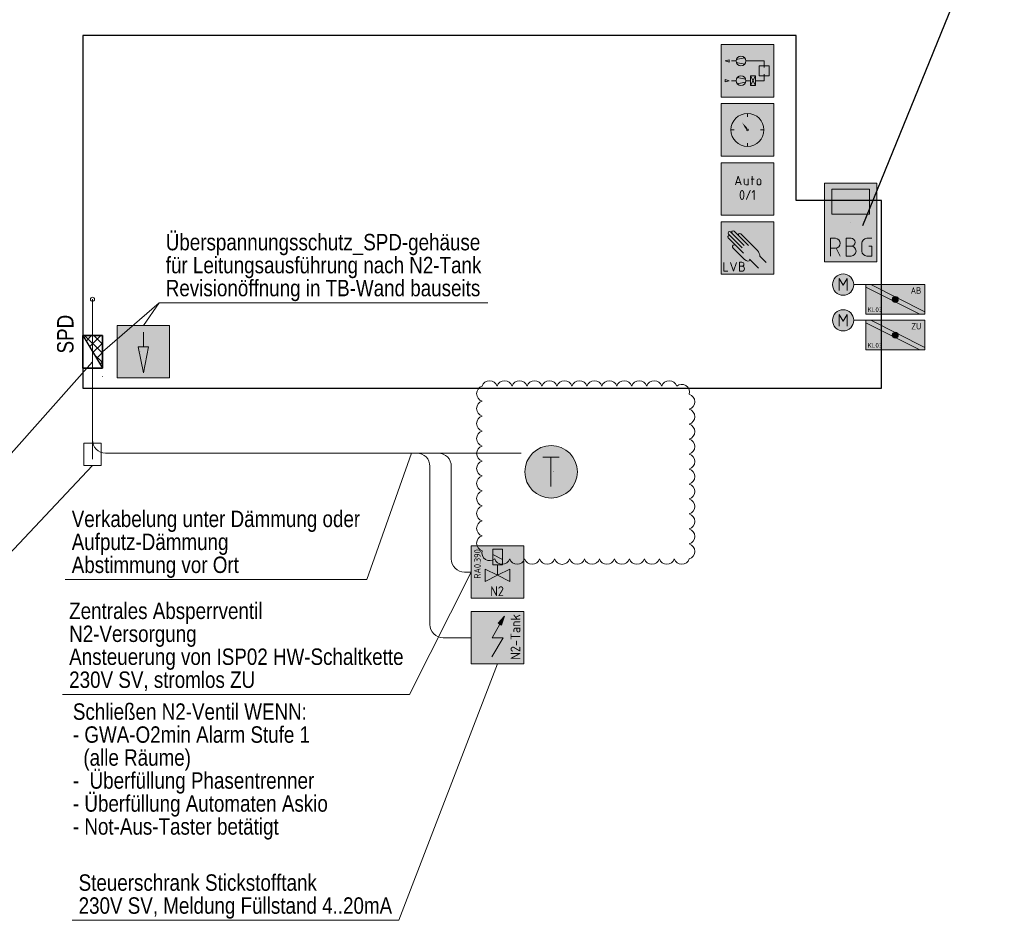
# Model space of a CAD drawing. Header units: metres. Extents: x -13.5 to 10.8, y -3.9 to 32.8.
# Tile 2 of 7: x -2.3 to 5.2, y -3.9 to 2.9. Entities that reach past the tile are written whole.
import ezdxf
from ezdxf.enums import TextEntityAlignment as Align

# ---------------------------------------------------------------- set-up
doc = ezdxf.new("R2010")
doc.units = ezdxf.units.M
doc.header["$MEASUREMENT"] = 0
doc.linetypes.add('DGN Style 5', pattern=[0.010741, 0.004603, -0.006138])
doc.layers.add('INTERN_Bemerkung', color=6, linetype='Continuous', lineweight=30, plot=False)
for name, color, linetype, lineweight in [('TRI_CONNPTS', 7, 'Continuous', 0), ('TRI_H3D', 7, 'Continuous', 0), ('ZWP_480_DPL_04', 5, 'Continuous', 0), ('ZWP_480_SYM_E0', 7, 'Continuous', 0), ('ZWP_480_SYM_E0_2D', 7, 'Continuous', 0), ('ZWP_480_SYM_E0_3D', 7, 'Continuous', 0), ('ZWP_480_SYM_SCHWARZ', 7, 'Continuous', 13), ('ZWP_480_SYM_SCHWARZ_2D', 7, 'Continuous', 0), ('ZWP_480_TEXT_1_50_TOP', 7, 'Continuous', 0), ('ZWP_EX_DIESELLEITUNG_NEA', 7, 'Continuous', 0)]:
    doc.layers.add(name, color=color, linetype=linetype, lineweight=lineweight)
doc.layers.add('ZWP_480_Wirbereich_3', color=54, linetype='Continuous', lineweight=30, transparency=0.6)
doc.layers.get('TRI_CONNPTS').off()
doc.layers.get('TRI_H3D').off()
doc.styles.add('ISOCP', font='isocp.shx')
doc.styles.add('Style-isocp', font='isocp.shx')
doc.styles.add('ZWP_1 50', font='ARIALN.TTF', dxfattribs={"height": 0.125})

# ---------------------------------------------------------------- blocks, each defined once
blk = doc.blocks.new('*U22')
at = {"color": 5, "linetype": 'Continuous', "lineweight": 13}
for p, q in [((0, -0.0075), (-0.0375, -0.0075)), ((0.0075, -0.0075), (0.0375, -0.0675))]:
    blk.add_line(p, q, dxfattribs=at)
at = {"color": 5, "linetype": 'Continuous', "lineweight": 13, "flags": 128}
blk.add_lwpolyline([(-0.0375, -0.0675), (-0.0375, 0.0675), (0, 0.0675)], dxfattribs=at)
at = {"color": 5, "linetype": 'Continuous', "lineweight": 13, "extrusion": (0, 0, -1)}
blk.add_arc((0, 0.03), 0.0375, 90, 270, dxfattribs=at)
blk = doc.blocks.new('*U23')
at = {"color": 5, "linetype": 'Continuous', "lineweight": 13}
for p, q in [((0, 0.0075), (-0.0375, 0.0075)), ((-0.0375, -0.0675), (0, -0.0675))]:
    blk.add_line(p, q, dxfattribs=at)
at = {"color": 5, "linetype": 'Continuous', "lineweight": 13, "flags": 128}
blk.add_lwpolyline([(0, 0.0675), (-0.0375, 0.0675), (-0.0375, -0.0675)], dxfattribs=at)
at = {"color": 5, "linetype": 'Continuous', "lineweight": 13}
for centre, radius in [((0, 0.0375), 0.03), ((0, -0.03), 0.0375)]:
    blk.add_arc(centre, radius, 270, 90, dxfattribs=at)
blk = doc.blocks.new('*U24')
at = {"color": 5, "linetype": 'Continuous', "lineweight": 13}
for p, q in [((-0.0375, -0.03), (-0.0375, 0.03)), ((0, 0.0675), (0.0375, 0.0675))]:
    blk.add_line(p, q, dxfattribs=at)
at = {"color": 5, "linetype": 'Continuous', "lineweight": 13, "flags": 128}
blk.add_lwpolyline([(0.015, 0.0075), (0.0375, 0.0075), (0.0375, -0.0675), (0, -0.0675)], dxfattribs=at)
at = {"color": 5, "linetype": 'Continuous', "lineweight": 13, "extrusion": (0, 0, -1)}
for centre, start, end in [((0, 0.03), 0, 90), ((0, -0.03), 270, 0)]:
    blk.add_arc(centre, 0.0375, start, end, dxfattribs=at)
blk = doc.blocks.new('ZWP_480_Raumbediegerät_mit_Display_1')
at = {"color": 5, "lineweight": 13, "flags": 128}
blk.add_lwpolyline([(-0.2, 0.3), (0.2, 0.3), (0.2, -0.3), (-0.2, -0.3)], close=True, dxfattribs=at)
at = {"color": 254, "lineweight": 13, "extrusion": (0, 0, -1)}
blk.add_solid([(0.2, 0.3), (-0.2, 0.3), (0.2, -0.3), (-0.2, -0.3)], dxfattribs=at)
at = {"color": 5, "lineweight": 13}
blk.add_3dface([(-0.1436, 0.2536), (0.1436, 0.2536), (0.1436, 0.0636), (-0.1436, 0.0636)], dxfattribs=at)
at = {"color": 5, "linetype": 'Continuous', "lineweight": 13}
for name, p in [('*U22', (-0.117, -0.1872)), ('*U23', (0.003, -0.1872)), ('*U24', (0.123, -0.1872))]:
    blk.add_blockref(name, p, dxfattribs=at)
blk = doc.blocks.new('ZWP_480_Raumbediegerät_mit_Display')
at = {"color": 52, "linetype": 'DGN Style 5', "lineweight": 0}
blk.add_line((0, 0.001), (0, 0.0013), dxfattribs=at)
at = {"color": 212, "linetype": 'DGN Style 5', "lineweight": 0}
blk.add_line((0, 0, 0.001), (0, 0.0004, 0.001), dxfattribs=at)
at = {"color": 12, "linetype": 'DGN Style 5', "lineweight": 0}
blk.add_line((0, 0), (0, 0.0002), dxfattribs=at)
at = {"color": 92, "linetype": 'DGN Style 5', "lineweight": 0}
blk.add_line((0.001, 0), (0.001, 0.0001), dxfattribs=at)
at = {"color": 32, "linetype": 'DGN Style 5', "lineweight": 0}
blk.add_line((0.2, 0), (0.2, 0.0005), dxfattribs=at)
at = {"color": 5, "lineweight": 13}
blk.add_blockref('ZWP_480_Raumbediegerät_mit_Display_1', (0, 0), dxfattribs=at)
blk = doc.blocks.new('ZWP_480_Ventil_magnetisch_1')
at = {"color": 250, "linetype": 'Continuous', "lineweight": 13}
for p, q in [((-0.0369, 0.0573), (-0.0369, 0.1773)), ((0.0369, 0.1773), (-0.0369, 0.1773)), ((0.0369, 0.0573), (0.0369, 0.1773)), ((-0.0369, 0.1357), (0.0369, 0.0988)), ((0.0369, 0.0573), (-0.0369, 0.0573))]:
    blk.add_line(p, q, dxfattribs=at)
at = {"color": 250, "lineweight": 13}
for p, q in [((-0.0938, 0.0242), (0, -0.0227)), ((-0.0938, -0.0696), (-0.0938, 0.0242)), ((0, 0.0573), (0, -0.0227)), ((0.0938, 0.0242), (0, -0.0227)), ((0.0938, -0.0696), (0.0938, 0.0242)), ((0, -0.0227), (-0.0938, -0.0696)), ((0, -0.0227), (0.0938, -0.0696))]:
    blk.add_line(p, q, dxfattribs=at)
at = {"color": 250, "lineweight": 13, "flags": 128}
blk.add_lwpolyline([(-0.2, 0.2022), (0.2, 0.2022), (0.2, -0.1978), (-0.2, -0.1978)], close=True, dxfattribs=at)
at = {"color": 254, "lineweight": 13, "extrusion": (0, 0, -1)}
blk.add_solid([(0.2, 0.2022), (-0.2, 0.2022), (0.2, -0.1978), (-0.2, -0.1978)], dxfattribs=at)
at = {"insert": (-0.1786, 0.1762), "char_height": 0.18, "attachment_point": 3, "rotation": 90, "style": 'ISOCP'}
blk.add_mtext('\\H0.277778x;RA0.390', dxfattribs=at)
at = {"insert": (-0.0037, -0.1434), "char_height": 0.15, "attachment_point": 5, "style": 'ISOCP'}
blk.add_mtext('\\H0.5x;N2', dxfattribs=at)
blk = doc.blocks.new('ZWP_480_Ventil_magnetisch')
at = {"layer": 'ZWP_480_SYM_SCHWARZ_2D', "color": 250, "lineweight": 13}
blk.add_blockref('ZWP_480_Ventil_magnetisch_1', (0, 0), dxfattribs=at)
blk = doc.blocks.new('_T3D___6')
at = {"layer": 'ZWP_480_TEXT_1_50_TOP', "linetype": 'Continuous'}
for p, q in [((0.654, -3.9188, 3.9739), (1.4065, -1.9656, 3.9739)), ((-1.8345, -3.9188, 3.9739), (0.654, -3.9188, 3.9739))]:
    blk.add_line(p, q, dxfattribs=at)
at = {"layer": 'ZWP_480_TEXT_1_50_TOP', "linetype": 'Continuous', "style": 'ZWP_1 50'}
for s, p in [('Steuerschrank Stickstofftank', (-1.7845, -3.5688, 3.9739)), ('230V SV, Meldung Füllstand 4..20mA', (-1.7845, -3.7438, 3.9739))]:
    blk.add_text(s, height=0.125, dxfattribs=at).set_placement(p, align=Align.TOP_LEFT)
blk = doc.blocks.new('_T3D___7')
at = {"layer": 'ZWP_480_TEXT_1_50_TOP', "linetype": 'Continuous'}
for p, q in [((0.7133, -2.2087, 4.01), (1.1851, -1.2761, 4.01)), ((-1.9278, -2.2087, 4.01), (0.7133, -2.2087, 4.01))]:
    blk.add_line(p, q, dxfattribs=at)
at = {"layer": 'ZWP_480_TEXT_1_50_TOP', "linetype": 'Continuous', "style": 'ZWP_1 50'}
for s, p in [('Zentrales Absperrventil', (-1.8778, -1.5087, 4.01)), ('N2-Versorgung', (-1.8778, -1.6837, 4.01)), ('Ansteuerung von ISP02 HW-Schaltkette', (-1.8778, -1.8587, 4.01)), ('230V SV, stromlos ZU', (-1.8778, -2.0337, 4.01))]:
    blk.add_text(s, height=0.125, dxfattribs=at).set_placement(p, align=Align.TOP_LEFT)
blk = doc.blocks.new('*U32')
at = {"color": 5, "linetype": 'Continuous', "lineweight": 13}
for p, q in [((-0.0625, 0.1125), (0.0625, 0.1125)), ((0, -0.1125), (0, 0.1125))]:
    blk.add_line(p, q, dxfattribs=at)
blk = doc.blocks.new('ZWP_480_Fuehler_Temp_1')
at = {"lineweight": 13}
h = blk.add_hatch(color=254, dxfattribs=at)
edge = h.paths.add_edge_path()
edge.add_arc((-0.016, 0), 0.2, 0, 360)
at = {"color": 5, "lineweight": 13}
blk.add_circle((-0.016, 0), 0.2, dxfattribs=at)
at = {"color": 5, "linetype": 'Continuous', "lineweight": 13}
blk.add_blockref('*U32', (-0.017, -0.0005), dxfattribs=at)
blk = doc.blocks.new('ZWP_480_Fuehler_Temp')
at = {"color": 52, "linetype": 'DGN Style 5', "lineweight": 0}
blk.add_line((0, 0.001), (0, 0.0013), dxfattribs=at)
at = {"color": 212, "linetype": 'DGN Style 5', "lineweight": 0}
blk.add_line((0, 0, 0.001), (0, 0.0004, 0.001), dxfattribs=at)
at = {"color": 12, "linetype": 'DGN Style 5', "lineweight": 0}
blk.add_line((0, 0), (0, 0.0002), dxfattribs=at)
at = {"color": 92, "linetype": 'DGN Style 5', "lineweight": 0}
blk.add_line((0.001, 0), (0.001, 0.0001), dxfattribs=at)
at = {"color": 32, "linetype": 'DGN Style 5', "lineweight": 0}
blk.add_line((0.184, 0), (0.184, 0.0005), dxfattribs=at)
at = {"color": 5, "lineweight": 13}
blk.add_blockref('ZWP_480_Fuehler_Temp_1', (0, 0), dxfattribs=at)
blk = doc.blocks.new('ZWP_480_Gehaeuse_Überspannungsableiter_1')
at = {"lineweight": 13, "extrusion": (0, 0, -1)}
blk.add_hatch(color=5, dxfattribs=at).paths.add_polyline_path([(-0.0198, -0.1626), (-0.0598, 0.0374), (-0.0198, 0.0374), (0.0202, 0.0374)])
at = {"color": 5, "lineweight": 13}
blk.add_line((0.0198, 0.1473), (0.0198, 0.0374), dxfattribs=at)
at = {"color": 5, "lineweight": 13, "flags": 128}
for points in [[(-0.1802, 0.2), (0.2198, 0.2), (0.2198, -0.2), (-0.1802, -0.2)], [(0.0198, 0.0374), (0.0598, 0.0374), (0.0198, -0.1626), (-0.0202, 0.0374)]]:
    blk.add_lwpolyline(points, close=True, dxfattribs=at)
at = {"color": 254, "lineweight": 13, "extrusion": (0, 0, -1)}
blk.add_solid([(0.1802, 0.2), (-0.2198, 0.2), (0.1802, -0.2), (-0.2198, -0.2)], dxfattribs=at)
blk = doc.blocks.new('ZWP_480_Gehaeuse_Überspannungsableiter')
at = {"layer": 'ZWP_EX_DIESELLEITUNG_NEA', "color": 52, "linetype": 'DGN Style 5', "lineweight": 0}
blk.add_line((0, 0.001), (0, 0.0013), dxfattribs=at)
at = {"layer": 'ZWP_EX_DIESELLEITUNG_NEA', "color": 212, "linetype": 'DGN Style 5', "lineweight": 0}
blk.add_line((0, 0, 0.001), (0, 0.0004, 0.001), dxfattribs=at)
at = {"layer": 'ZWP_EX_DIESELLEITUNG_NEA', "color": 12, "linetype": 'DGN Style 5', "lineweight": 0}
blk.add_line((0, 0), (0, 0.0002), dxfattribs=at)
at = {"layer": 'ZWP_EX_DIESELLEITUNG_NEA', "color": 92, "linetype": 'DGN Style 5', "lineweight": 0}
blk.add_line((0.001, 0), (0.001, 0.0001), dxfattribs=at)
at = {"layer": 'ZWP_EX_DIESELLEITUNG_NEA', "color": 32, "linetype": 'DGN Style 5', "lineweight": 0}
blk.add_line((0.2199, 0), (0.2199, 0.0005), dxfattribs=at)
at = {"layer": 'ZWP_480_SYM_E0', "color": 5, "lineweight": 13}
blk.add_blockref('ZWP_480_Gehaeuse_Überspannungsableiter_1', (0, 0), dxfattribs=at)
blk = doc.blocks.new('_$VT$_')
at = {"color": 253, "linetype": 'DGN Style 5', "lineweight": 0}
blk.add_line((-0.0008, 0.075, 0.2), (-0.0008, 0.0757, 0.2), dxfattribs=at)
at = {"color": 136, "linetype": 'Continuous', "lineweight": 30}
for p, q in [((0.1137, 0, 0.2), (0.25, 0.1363, 0.2)), ((0.1632, 0.0979, 0.2), (0.25, 0.0111, 0.2)), ((0.2074, 0.1244, 0.2), (0.25, 0.0818, 0.2)), ((0.0306, 0.0184, 0.2), (0.0489, 0, 0.2)), ((0.043, 0, 0.2), (0.1075, 0.0645, 0.2)), ((0.0748, 0.0449, 0.2), (0.1197, 0, 0.2)), ((0.119, 0.0714, 0.2), (0.1904, 0, 0.2)), ((0.1844, 0, 0.2), (0.25, 0.0656, 0.2))]:
    blk.add_line(p, q, dxfattribs=at)
at = {"color": 34, "linetype": 'DGN Style 5', "lineweight": 0}
blk.add_line((-0.0633, 0), (-0.0633, 0.0011), dxfattribs=at)
at = {"color": 12, "linetype": 'DGN Style 5', "lineweight": 0}
blk.add_line((-0.0633, 0), (-0.0633, 0.0002), dxfattribs=at)
at = {"color": 32, "linetype": 'DGN Style 5', "lineweight": 0}
blk.add_line((0.1867, 0), (0.1867, 0.0005), dxfattribs=at)
at = {"color": 136, "linetype": 'Continuous', "lineweight": 30}
for points in [[(0, 0.15), (0.25, 0.15), (0.25, 0.15, 0.2), (0, 0.15, 0.2)], [(0, 0), (0, 0.15), (0, 0.15, 0.2), (0, 0, 0.2)], [(0, 0, 0.2), (0.25, 0, 0.2), (0.25, 0.15, 0.2)], [(0, 0), (0.25, 0), (0.25, 0.15), (0, 0.15)], [(0.25, 0), (0.25, 0.15), (0.25, 0.15, 0.2), (0.25, 0, 0.2)], [(0, 0), (0.25, 0), (0.25, 0, 0.2), (0, 0, 0.2)]]:
    blk.add_3dface(points, dxfattribs=at)
at = {"color": 7, "lineweight": 0, "style": 'ZWP_1 50'}
blk.add_text('SPD', height=0.125, dxfattribs=at).set_placement((0.1125, 0.3449, 0.181), align=Align.TOP_LEFT)
blk = doc.blocks.new('_T3D___8')
at = {"layer": 'ZWP_480_TEXT_1_50_TOP', "linetype": 'Continuous'}
for p, q in [((-2.4212, -1.0437), (-1.1707, 0.3632)), ((-4.82, -1.0437), (-2.4212, -1.0437))]:
    blk.add_line(p, q, dxfattribs=at)
at = {"layer": 'ZWP_480_TEXT_1_50_TOP', "linetype": 'Continuous', "style": 'ZWP_1 50'}
for s, p in [('Gebäudeleitungsausführung aus U1', (-4.77, -0.3437)), ('über SPD-Gehäuse, nach oben ', (-4.77, -0.5187)), ('Anschluss an Leitungsausführungen', (-4.77, -0.6937)), ('nach N2-Tank', (-4.77, -0.8687))]:
    blk.add_text(s, height=0.125, dxfattribs=at).set_placement(p, align=Align.TOP_LEFT)
blk = doc.blocks.new('_T3D___9')
at = {"layer": 'ZWP_480_TEXT_1_50_TOP', "linetype": 'Continuous'}
for p, q in [((1.1006, -0.35), (2.3747, 1.0044)), ((-0.05, -0.35), (1.1006, -0.35))]:
    blk.add_line(p, q, dxfattribs=at)
at = {"layer": 'ZWP_480_TEXT_1_50_TOP', "linetype": 'Continuous', "style": 'ZWP_1 50'}
for s, p in [('CEE-Steckdose ', (0, 0)), ('ELT', (0, -0.175))]:
    blk.add_text(s, height=0.125, dxfattribs=at).set_placement(p, align=Align.TOP_LEFT)
blk = doc.blocks.new('_T3D___12')
at = {"layer": 'ZWP_480_TEXT_1_50_TOP', "linetype": 'Continuous'}
for q in [(-1.3126, 0.6033, 4.0136), (1.3115, 0.7749, 4.0136)]:
    blk.add_line((-1.1922, 0.7749, 4.0136), q, dxfattribs=at)
at = {"layer": 'ZWP_480_TEXT_1_50_TOP', "linetype": 'Continuous', "style": 'ZWP_1 50'}
for s, p in [('Überspannungsschutz_SPD-gehäuse', (-1.1422, 1.2999, 4.0136)), ('für Leitungsausführung nach N2-Tank', (-1.1422, 1.1249, 4.0136)), ('Revisionöffnung in TB-Wand bauseits', (-1.1422, 0.9499, 4.0136))]:
    blk.add_text(s, height=0.125, dxfattribs=at).set_placement(p, align=Align.TOP_LEFT)
blk = doc.blocks.new('ZWP_480_Autarke_Anlage_1')
at = {"lineweight": 13, "extrusion": (0, 0, -1)}
blk.add_hatch(color=256, dxfattribs=at).paths.add_polyline_path([(-0.0294, -0.1046), (-0.0524, -0.0355), (-0.0046, -0.0904), (-0.017, -0.0975)])
at = {"lineweight": 13}
for p, q in [((-0.0417, -0.2), (0.017, -0.0975)), ((-0.0424, -0.347), (0.0417, -0.2)), ((-0.0417, -0.2), (0.0417, -0.2))]:
    blk.add_line(p, q, dxfattribs=at)
at = {"lineweight": 13, "flags": 128}
for points in [[(-0.2, -0.4), (-0.2, 0), (0.2, 0), (0.2, -0.4)], [(0.0046, -0.0904), (0.0524, -0.0355), (0.0294, -0.1046), (0.017, -0.0975)]]:
    blk.add_lwpolyline(points, close=True, dxfattribs=at)
at = {"color": 254, "lineweight": 13}
blk.add_solid([(-0.2, -0.4), (-0.2, 0), (0.2, -0.4), (0.2, 0)], dxfattribs=at)
at = {"insert": (0.1365, -0.1944), "char_height": 0.15, "attachment_point": 5, "rotation": 90, "style": 'ISOCP'}
blk.add_mtext('\\H0.5x;N2-Tank', dxfattribs=at)
blk = doc.blocks.new('_T3D___13')
at = {"layer": 'ZWP_480_TEXT_1_50_TOP', "linetype": 'Continuous'}
for p, q in [((2.249, -0.525), (2.5887, 0.438)), ((-0.05, -0.525), (2.249, -0.525))]:
    blk.add_line(p, q, dxfattribs=at)
at = {"layer": 'ZWP_480_TEXT_1_50_TOP', "linetype": 'Continuous', "style": 'ZWP_1 50'}
for s, p in [('Verkabelung unter Dämmung oder', (0, 0)), ('Aufputz-Dämmung', (0, -0.175)), ('Abstimmung vor Ort', (0, -0.35))]:
    blk.add_text(s, height=0.125, dxfattribs=at).set_placement(p, align=Align.TOP_LEFT)
blk = doc.blocks.new('ZWP_480_Anlsch_Anlagenbild_kl_1')
at = {"color": 250, "lineweight": 13}
for p, q in [((0.163, 0.275), (0.1279, 0.275)), ((0.163, 0.275), (0.1279, 0.275)), ((0.1651, 0.2873), (0.2297, 0.2986)), ((0.1651, 0.2627), (0.2297, 0.2514)), ((0.238, 0.275), (0.3775, 0.275)), ((0.3775, 0.2262), (0.3775, 0.275)), ((0.3105, 0.1625), (0.273, 0.0875)), ((0.273, 0.1625), (0.3105, 0.0875)), ((0.3775, 0.125), (0.3775, 0.1738)), ((0.163, 0.125), (0.1279, 0.125)), ((0.2359, 0.1373), (0.1713, 0.1486)), ((0.2359, 0.1127), (0.1713, 0.1014)), ((0.238, 0.125), (0.273, 0.125)), ((0.3775, 0.125), (0.3105, 0.125))]:
    blk.add_line(p, q, dxfattribs=at)
at = {"color": 250, "lineweight": 13, "flags": 128}
blk.add_lwpolyline([(0.05, 0.4), (0.45, 0.4), (0.45, 0), (0.05, 0)], close=True, dxfattribs=at)
at = {"color": 250, "lineweight": 13}
for centre in [(0.2005, 0.275), (0.2005, 0.125)]:
    blk.add_circle(centre, 0.0375, dxfattribs=at)
at = {"color": 254, "lineweight": 13, "extrusion": (0, 0, -1)}
blk.add_solid([(-0.05, 0.4), (-0.45, 0.4), (-0.05, 0), (-0.45, 0)], dxfattribs=at)
at = {"color": 250, "lineweight": 13}
for points in [[(0.1115, 0.2844), (0.0805, 0.275), (0.1115, 0.2656)], [(0.34, 0.2375), (0.415, 0.2375), (0.415, 0.1625), (0.34, 0.1625)], [(0.273, 0.1625), (0.3105, 0.1625), (0.3105, 0.0875), (0.273, 0.0875)], [(0.0805, 0.1344), (0.1115, 0.125), (0.0805, 0.1156)]]:
    blk.add_3dface(points, dxfattribs=at)
blk = doc.blocks.new('ZWP_480_Anlsch_Anlagenbild_kl')
at = {"layer": 'ZWP_480_SYM_SCHWARZ', "color": 250, "lineweight": 13}
blk.add_blockref('ZWP_480_Anlsch_Anlagenbild_kl_1', (0, 0), dxfattribs=at)
blk = doc.blocks.new('ZWP_480_Anlsch_Zeitschaltprogramm_kl_1')
at = {"color": 250, "lineweight": 13}
for p, q in [((0.25, 0.3257), (0.25, 0.2999)), ((0.1501, 0.2), (0.1243, 0.2)), ((0.3757, 0.2), (0.3499, 0.2)), ((0.25, 0.1001), (0.25, 0.0743))]:
    blk.add_line(p, q, dxfattribs=at)
at = {"color": 250, "lineweight": 13, "flags": 128}
blk.add_lwpolyline([(0.05, 0.4), (0.45, 0.4), (0.45, 0), (0.05, 0)], close=True, dxfattribs=at)
at = {"color": 250, "lineweight": 13}
for radius in [0.1257, 0.00655]:
    blk.add_circle((0.25, 0.2), radius, dxfattribs=at)
at = {"color": 254, "lineweight": 13, "extrusion": (0, 0, -1)}
blk.add_solid([(-0.05, 0.4), (-0.45, 0.4), (-0.05, 0), (-0.45, 0)], dxfattribs=at)
at = {"color": 7, "lineweight": 13}
blk.add_solid([(0.25, 0.2), (0.2439, 0.221), (0.2324, 0.2129), (0.2111, 0.2554)], dxfattribs=at)
at = {"color": 7, "lineweight": 13, "extrusion": (0, 0, -1)}
blk.add_solid([(-0.25, 0.2), (-0.2558, 0.2211), (-0.2674, 0.2132), (-0.314, 0.2941)], dxfattribs=at)
blk = doc.blocks.new('ZWP_480_Anlsch_Zeitschaltprogramm_kl')
at = {"layer": 'ZWP_480_SYM_SCHWARZ', "color": 250, "lineweight": 13}
blk.add_blockref('ZWP_480_Anlsch_Zeitschaltprogramm_kl_1', (0, 0), dxfattribs=at)
blk = doc.blocks.new('*U72')
at = {"color": 250, "lineweight": 13}
blk.add_line((0.032, -0.03), (-0.032, -0.03), dxfattribs=at)
at = {"color": 250, "lineweight": 13, "flags": 128}
blk.add_lwpolyline([(-0.045, -0.068), (0, 0.067), (0.045, -0.068)], dxfattribs=at)
blk = doc.blocks.new('*U73')
at = {"color": 250, "lineweight": 13}
blk.add_line((-0.03, 0.045), (-0.03, -0.019), dxfattribs=at)
at = {"color": 250, "lineweight": 13, "flags": 128}
blk.add_lwpolyline([(-0.004, -0.045), (0.03, -0.045), (0.03, 0.045)], dxfattribs=at)
at = {"color": 250, "lineweight": 13}
blk.add_arc((-0.004, -0.019), 0.0262, 180, 270, dxfattribs=at)
blk = doc.blocks.new('*U74')
at = {"color": 250, "lineweight": 13}
for p, q in [((-0.023, 0.022), (0.022, 0.022)), ((-0.008, -0.068), (-0.008, 0.067))]:
    blk.add_line(p, q, dxfattribs=at)
blk = doc.blocks.new('*U75')
at = {"color": 250, "lineweight": 13}
for p, q in [((-0.03, -0.015), (-0.03, 0.015)), ((0.03, 0.015), (0.03, -0.015))]:
    blk.add_line(p, q, dxfattribs=at)
at = {"color": 250, "lineweight": 13, "extrusion": (0, 0, -1)}
for centre, start, end in [((0, 0.015), 0, 180), ((0, -0.015), 180, 0)]:
    blk.add_arc(centre, 0.03, start, end, dxfattribs=at)
blk = doc.blocks.new('ZWP_480_Anlsch_Anlagenschalter_kl_1')
at = {"color": 250, "lineweight": 13, "flags": 128}
blk.add_lwpolyline([(0.05, 0.4), (0.45, 0.4), (0.45, 0), (0.05, 0)], close=True, dxfattribs=at)
at = {"color": 254, "lineweight": 13, "extrusion": (0, 0, -1)}
blk.add_solid([(-0.05, 0.4), (-0.45, 0.4), (-0.05, 0), (-0.45, 0)], dxfattribs=at)
at = {"color": 250, "lineweight": 13, "xscale": 0.5, "yscale": 0.5}
for name, p in [('*U72', (0.1806, 0.265)), ('*U73', (0.2406, 0.2537)), ('*U74', (0.2894, 0.265)), ('*U75', (0.3381, 0.2537))]:
    blk.add_blockref(name, p, dxfattribs=at)
at = {"style": 'Style-isocp'}
blk.add_text('0/1', height=0.075, dxfattribs=at).set_placement((0.25, 0.1919), align=Align.TOP_CENTER)
blk = doc.blocks.new('ZWP_480_Anlsch_Anlagenschalter_kl')
at = {"layer": 'ZWP_480_SYM_SCHWARZ_2D', "color": 250, "lineweight": 13}
blk.add_blockref('ZWP_480_Anlsch_Anlagenschalter_kl_1', (0, 0), dxfattribs=at)
blk = doc.blocks.new('*U69')
at = {"color": 250, "linetype": 'Continuous', "lineweight": 13}
for p, q in [((0, 0.008), (-0.038, 0.008)), ((-0.038, -0.067), (0, -0.067))]:
    blk.add_line(p, q, dxfattribs=at)
at = {"color": 250, "linetype": 'Continuous', "lineweight": 13, "flags": 128}
blk.add_lwpolyline([(0, 0.068), (-0.038, 0.068), (-0.038, -0.067)], dxfattribs=at)
at = {"color": 250, "linetype": 'Continuous', "lineweight": 13}
for centre, radius in [((0, 0.038), 0.03), ((0, -0.03), 0.0375)]:
    blk.add_arc(centre, radius, 270, 90, dxfattribs=at)
blk = doc.blocks.new('ZWP_480_Anlsch_Handeingriff_LVB_kl_1')
at = {"color": 250, "lineweight": 13}
for p, q in [((0.21, 0.2027), (0.1061, 0.3066)), ((0.2246, 0.2199), (0.122, 0.3225)), ((0.2573, 0.219), (0.1482, 0.3281)), ((0.326, 0.182), (0.1996, 0.3084)), ((0.219, 0.162), (0.1043, 0.2766)), ((0.2288, 0.1118), (0.1395, 0.2011)), ((0.3351, 0.0471), (0.2663, 0.1158)), ((0.3927, 0.0908), (0.3454, 0.1381))]:
    blk.add_line(p, q, dxfattribs=at)
at = {"color": 250, "lineweight": 13, "flags": 128}
blk.add_lwpolyline([(0.05, 0.4), (0.45, 0.4), (0.45, 0), (0.05, 0)], close=True, dxfattribs=at)
at = {"color": 250, "linetype": 'Continuous', "lineweight": 13, "flags": 128}
for points in [[(0.0695, 0.0911), (0.0695, 0.0236), (0.0995, 0.0236)], [(0.122, 0.0911), (0.1445, 0.0236), (0.167, 0.0911)]]:
    blk.add_lwpolyline(points, dxfattribs=at)
at = {"color": 250, "lineweight": 13}
for centre, radius, start, end in [((0.114, 0.3146), 0.0112, 45, 225), ((0.1403, 0.3201), 0.0112, 45, 225), ((0.1917, 0.3005), 0.0112, 45, 225), ((0.1122, 0.2846), 0.0112, 39.18845, 225), ((0.1506, 0.2102), 0.0143, 39.37732, 225), ((0.2555, 0.1385), 0.0378, 225, 302.19884)]:
    blk.add_arc(centre, radius, start, end, dxfattribs=at)
blk.add_ellipse((0.3181, 0.1641), major_axis=(0.0237, -0.04), ratio=0.353513, start_param=0.67387, end_param=1.817169, dxfattribs=at)
at = {"color": 254, "lineweight": 13, "extrusion": (0, 0, -1)}
blk.add_solid([(-0.05, 0.4), (-0.45, 0.4), (-0.05, 0), (-0.45, 0)], dxfattribs=at)
at = {"color": 250, "linetype": 'Continuous', "lineweight": 13, "xscale": 0.5, "yscale": 0.5}
blk.add_blockref('*U69', (0.2082, 0.0574), dxfattribs=at)
blk = doc.blocks.new('ZWP_480_Anlsch_Handeingriff_LVB_kl')
at = {"layer": 'ZWP_480_SYM_SCHWARZ', "color": 250, "lineweight": 13}
blk.add_blockref('ZWP_480_Anlsch_Handeingriff_LVB_kl_1', (0, 0), dxfattribs=at)
blk = doc.blocks.new('ZWP_480_BSK_Motor_klein_L_1_1')
at = {"layer": 'ZWP_480_SYM_E0_2D', "lineweight": 13}
h = blk.add_hatch(color=254, dxfattribs=at)
edge = h.paths.add_edge_path()
edge.add_arc((-0.3971, 0.1125), 0.081, 0, 360)
h = blk.add_hatch(color=5, dxfattribs=at)
edge = h.paths.add_edge_path()
edge.add_arc((0, 0), 0.0225, 0, 360)
h = blk.add_hatch(color=5, dxfattribs=at)
edge = h.paths.add_edge_path()
edge.add_arc((0, 0), 0.0225, 0, 360)
at = {"layer": 'ZWP_480_SYM_E0_2D', "color": 5, "lineweight": 13}
for p, q in [((-0.4273, 0.0668), (-0.4273, 0.158)), ((-0.4273, 0.158), (-0.397, 0.1073)), ((-0.397, 0.1073), (-0.3666, 0.158)), ((-0.3666, 0.158), (-0.3666, 0.0668)), ((-0.225, 0.1125), (-0.3161, 0.1125)), ((-0.225, 0.0936), (0.1873, -0.1125)), ((-0.1873, 0.1125), (0.225, -0.0936))]:
    blk.add_line(p, q, dxfattribs=at)
at = {"layer": 'ZWP_480_SYM_E0_2D', "color": 5, "lineweight": 13, "flags": 128}
blk.add_lwpolyline([(0.225, -0.1125), (0.225, 0.1125), (-0.225, 0.1125), (-0.225, -0.1125)], close=True, dxfattribs=at)
at = {"layer": 'ZWP_480_SYM_E0_2D', "color": 5, "lineweight": 13}
blk.add_circle((-0.3971, 0.1125), 0.081, dxfattribs=at)
at = {"layer": 'ZWP_480_SYM_E0_2D', "color": 254, "lineweight": 13, "extrusion": (0, 0, -1)}
blk.add_solid([(-0.225, -0.1125), (-0.225, 0.1125), (0.225, -0.1125), (0.225, 0.1125)], dxfattribs=at)
at = {"layer": 'ZWP_480_SYM_E0_3D', "color": 5, "lineweight": 13}
blk.add_circle((0, 0), 0.0225, dxfattribs=at)
blk.add_circle((0, 0), 0.0225, dxfattribs=at)
at = {"layer": 'ZWP_480_SYM_E0_2D', "char_height": 0.10125, "style": 'ISOCP'}
for s, insert, attachment_point in [('\\H0.493827x;ZU', (0.1982, 0.0678), 6), ('\\H0.345679x;KL03', (-0.2117, -0.0781), 4)]:
    blk.add_mtext(s, dxfattribs=dict(at, insert=insert, attachment_point=attachment_point))
blk = doc.blocks.new('ZWP_480_BSK_Motor_klein_L_2')
at = {"layer": 'ZWP_480_SYM_E0_3D', "color": 5, "lineweight": 13}
blk.add_blockref('ZWP_480_BSK_Motor_klein_L_1_1', (0, 0), dxfattribs=at)
blk = doc.blocks.new('ZWP_480_BSK_Motor_klein_L_1')
at = {"layer": 'ZWP_480_SYM_E0_2D', "lineweight": 13}
h = blk.add_hatch(color=254, dxfattribs=at)
edge = h.paths.add_edge_path()
edge.add_arc((-0.3971, 0.1125), 0.081, 0, 360)
h = blk.add_hatch(color=5, dxfattribs=at)
edge = h.paths.add_edge_path()
edge.add_arc((0, 0), 0.0225, 0, 360)
h = blk.add_hatch(color=5, dxfattribs=at)
edge = h.paths.add_edge_path()
edge.add_arc((0, 0), 0.0225, 0, 360)
at = {"layer": 'ZWP_480_SYM_E0_2D', "color": 5, "lineweight": 13}
for p, q in [((-0.4273, 0.0668), (-0.4273, 0.158)), ((-0.4273, 0.158), (-0.397, 0.1073)), ((-0.397, 0.1073), (-0.3666, 0.158)), ((-0.3666, 0.158), (-0.3666, 0.0668)), ((-0.225, 0.1125), (-0.3161, 0.1125)), ((-0.225, 0.0936), (0.1873, -0.1125)), ((-0.1873, 0.1125), (0.225, -0.0936))]:
    blk.add_line(p, q, dxfattribs=at)
at = {"layer": 'ZWP_480_SYM_E0_2D', "color": 5, "lineweight": 13, "flags": 128}
blk.add_lwpolyline([(0.225, -0.1125), (0.225, 0.1125), (-0.225, 0.1125), (-0.225, -0.1125)], close=True, dxfattribs=at)
at = {"layer": 'ZWP_480_SYM_E0_2D', "color": 5, "lineweight": 13}
blk.add_circle((-0.3971, 0.1125), 0.081, dxfattribs=at)
at = {"layer": 'ZWP_480_SYM_E0_2D', "color": 254, "lineweight": 13, "extrusion": (0, 0, -1)}
blk.add_solid([(-0.225, -0.1125), (-0.225, 0.1125), (0.225, -0.1125), (0.225, 0.1125)], dxfattribs=at)
at = {"layer": 'ZWP_480_SYM_E0_3D', "color": 5, "lineweight": 13}
blk.add_circle((0, 0), 0.0225, dxfattribs=at)
blk.add_circle((0, 0), 0.0225, dxfattribs=at)
at = {"layer": 'ZWP_480_SYM_E0_2D', "char_height": 0.10125, "style": 'ISOCP'}
for s, insert, attachment_point in [('\\H0.493827x;AB', (0.1982, 0.0678), 6), ('\\H0.345679x;KL03', (-0.2117, -0.0781), 4)]:
    blk.add_mtext(s, dxfattribs=dict(at, insert=insert, attachment_point=attachment_point))
blk = doc.blocks.new('ZWP_480_BSK_Motor_klein_L')
at = {"layer": 'ZWP_480_SYM_E0_3D', "color": 5, "lineweight": 13}
blk.add_blockref('ZWP_480_BSK_Motor_klein_L_1', (0, 0), dxfattribs=at)

msp = doc.modelspace()

# ---------------------------------------------------------------- linework, layer by layer
at = {"layer": 'INTERN_Bemerkung', "lineweight": 30}
msp.add_line((5.2452, 4.0199), (4.1656, 1.362), dxfattribs=at)
at = {"layer": 'INTERN_Bemerkung', "lineweight": 13, "flags": 128}
msp.add_lwpolyline([(1.2675, 0.14, -0.73323), (1.3815, 0.14, -0.73323), (1.4955, 0.14, -0.73323), (1.6095, 0.14, -0.73323), (1.7235, 0.14, -0.73323), (1.8376, 0.14, -0.73323), (1.9516, 0.14, -0.73323), (2.0656, 0.14, -0.73323), (2.1796, 0.14, -0.73323), (2.2936, 0.14, -0.73323), (2.4076, 0.14, -0.73323), (2.5216, 0.14, -0.73323), (2.6356, 0.14, -0.73323), (2.7496, 0.14, -0.73323), (2.8456, 0.0786, -0.73323), (2.8456, -0.0354, -0.73323), (2.8456, -0.1494, -0.73323), (2.8456, -0.2634, -0.73323), (2.8456, -0.3775, -0.73323), (2.8456, -0.4915, -0.73323), (2.8456, -0.6055, -0.73323), (2.8456, -0.7195, -0.73323), (2.8456, -0.8335, -0.73323), (2.8456, -0.9475, -0.73323), (2.8456, -1.0615, -0.73323), (2.8456, -1.1755, -0.73323), (2.7316, -1.1755, -0.73323), (2.6176, -1.1755, -0.73323), (2.5036, -1.1755, -0.73323), (2.3896, -1.1755, -0.73323), (2.2756, -1.1755, -0.73323), (2.1616, -1.1755, -0.73323), (2.0476, -1.1755, -0.73323), (1.9336, -1.1755, -0.73323), (1.8195, -1.1755, -0.73323), (1.7055, -1.1755, -0.73323), (1.5915, -1.1755, -0.73323), (1.4775, -1.1755, -0.73323), (1.3635, -1.1755, -0.73323), (1.2675, -1.1141, -0.73323), (1.2675, -1.0001, -0.73323), (1.2675, -0.8861, -0.73323), (1.2675, -0.7721, -0.73323), (1.2675, -0.6581, -0.73323), (1.2675, -0.5441, -0.73323), (1.2675, -0.4301, -0.73323), (1.2675, -0.316, -0.73323), (1.2675, -0.202, -0.73323), (1.2675, -0.088, -0.73323), (1.2675, 0.026, -0.73323), (1.2675, 0.14)], format="xyb", dxfattribs=at)
at = {"layer": 'ZWP_480_DPL_04', "lineweight": 13, "extrusion": (-1, 0, 0), "elevation": 1.7, "flags": 128}
msp.add_lwpolyline([(-0.8018, 0), (-0.8018, 0.0586, -0.414214), (-0.6018, 0.2586), (-0.6018, 0.2586, 0.413733), (-0.4018, 0.4586), (-0.4017, 0.5525)], format="xyb", dxfattribs=at)
at = {"layer": 'ZWP_480_DPL_04', "lineweight": 13, "extrusion": (1, 5.88122e-16, 4.7285e-16), "elevation": -1.7007, "flags": 128}
msp.add_lwpolyline([(0.4021, 0.7512), (0.4021, 0.8, 0.414214), (0.2021, 1), (-0.4165, 1)], format="xyb", dxfattribs=at)
at = {"layer": 'ZWP_480_DPL_04', "lineweight": 13, "elevation": 1, "flags": 128}
msp.add_lwpolyline([(-1.7002, 0.2021), (-1.7006, -0.2702, 0.414463), (-1.6006, -0.3703), (1.5641, -0.3703)], format="xyb", dxfattribs=at)
at = {"layer": 'ZWP_480_DPL_04', "lineweight": 13, "flags": 128}
for points in [[(1.1851, -1.2761), (1.133, -1.2761, -0.414214), (1.033, -1.1761), (1.033, -0.4703, 0.414214), (0.933, -0.3703), (-1.6006, -0.3703)], [(1.1851, -1.7761), (0.9699, -1.7761, -0.414214), (0.8699, -1.6761), (0.8699, -0.4703, 0.414214), (0.7699, -0.3703), (-1.6006, -0.3703)]]:
    msp.add_lwpolyline(points, format="xyb", dxfattribs=at)
at = {"layer": 'ZWP_480_DPL_04', "lineweight": 13}
msp.add_circle((-1.7, 0.8017), 0.0156, dxfattribs=at)
msp.add_3dface([(-1.7668, -0.2948), (-1.6332, -0.2948), (-1.6332, -0.464), (-1.7668, -0.464)], dxfattribs=at)
at = {"layer": 'ZWP_480_TEXT_1_50_TOP', "linetype": 'Continuous'}
msp.add_line((-1.1921, 0.775), (-1.625, 0.4017), dxfattribs=at)
at = {"layer": 'ZWP_480_Wirbereich_3'}
for p, q in [((-1.775, 2.8125), (-1.775, 0.125)), ((3.66, 2.8125), (-1.775, 2.8125)), ((3.66, 1.555), (3.66, 2.8125)), ((4.31, 1.555), (3.66, 1.555)), ((4.31, 0.125), (4.31, 1.555)), ((-1.775, 0.125), (4.31, 0.125))]:
    msp.add_line(p, q, dxfattribs=at)

# ---------------------------------------------------------------- block references
at = {"layer": 'INTERN_Bemerkung', "color": 12, "linetype": 'DGN Style 5', "lineweight": 0, "rotation": 89.99999999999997}
msp.add_blockref('_$VT$_', (-1.625, 0.2767, 0.5525), dxfattribs=at)
at = {"layer": 'TRI_CONNPTS'}
for name, p in [('ZWP_480_Anlsch_Anlagenbild_kl', (3.0386, 2.3423, 4.009)), ('ZWP_480_Anlsch_Zeitschaltprogramm_kl', (3.0386, 1.8923, 4.009)), ('ZWP_480_Anlsch_Anlagenschalter_kl', (3.0386, 1.4423, 4.009)), ('ZWP_480_Anlsch_Handeingriff_LVB_kl', (3.0386, 0.9923, 4.009)), ('ZWP_480_BSK_Motor_klein_L', (4.4147, 0.8011, 4.009)), ('ZWP_480_BSK_Motor_klein_L_2', (4.4147, 0.5291, 4.009)), ('ZWP_480_Ventil_magnetisch', (1.3851, -1.2783, 4.009))]:
    msp.add_blockref(name, p, dxfattribs=at)
at = {"layer": 'TRI_H3D', "color": 7, "linetype": 'Continuous', "lineweight": 0}
for name, p in [('_T3D___12', (0.0001, 0.0001, 0.0004)), ('_T3D___8', (-0.53, -0.0382)), ('_T3D___13', (-1.8583, -0.8083)), ('_T3D___9', (-4.0747, -1.4684)), ('_T3D___7', (0, 0)), ('_T3D___6', (-0.0214, -0.0105, 0.0361))]:
    msp.add_blockref(name, p, dxfattribs=at)
at = {"layer": 'ZWP_480_SYM_E0', "color": 12, "linetype": 'DGN Style 5', "lineweight": 0}
for name, p in [('ZWP_480_Raumbediegerät_mit_Display', (4.0751, 1.386, 4.009)), ('ZWP_480_Fuehler_Temp', (1.8091, -0.5123, 4.009))]:
    msp.add_blockref(name, p, dxfattribs=at)
at = {"layer": 'ZWP_480_SYM_SCHWARZ', "lineweight": 13}
msp.add_blockref('ZWP_480_Autarke_Anlage_1', (1.3851, -1.5761, 4.009), dxfattribs=at)
at = {"layer": 'ZWP_EX_DIESELLEITUNG_NEA', "color": 12, "linetype": 'DGN Style 5', "lineweight": 0}
msp.add_blockref('ZWP_480_Gehaeuse_Überspannungsableiter', (-1.3323, 0.4034, 4.009), dxfattribs=at)

# ---------------------------------------------------------------- texts
at = {"layer": 'ZWP_480_TEXT_1_50_TOP', "linetype": 'Continuous', "insert": (-1.8495, -2.2766, 4.01), "char_height": 0.125, "width": 3.357143, "attachment_point": 1, "line_spacing_factor": 0.84, "style": 'ZWP_1 50'}
msp.add_mtext('\\fArial Narrow|b0|i0|c00|p39;\\Q0;Schließen N2-Ventil WENN:\\P- GWA-O2min Alarm Stufe 1\\P  (alle Räume)\\P-  Überfüllung Phasentrenner\\P- Überfüllung Automaten Askio\\P- Not-Aus-Taster betätigt', dxfattribs=at)

doc.saveas('drawing.dxf')
